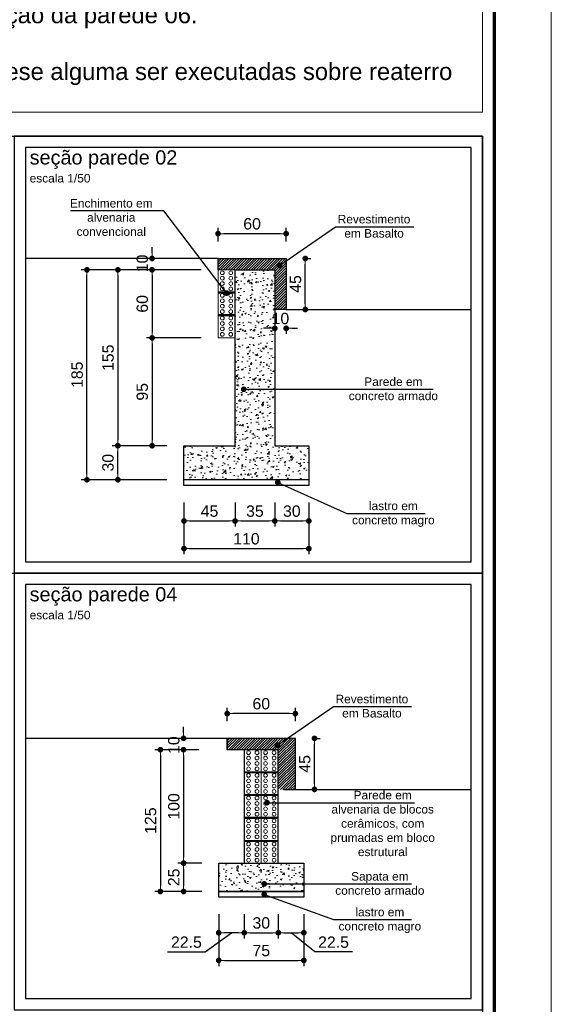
# Model space of a CAD drawing. Header units: millimetres. Extents: x 83 to 471, y -739 to 93.
# Tile 182 of 185: x 204 to 213, y 49 to 67. Entities that reach past the tile are written whole.
import ezdxf
from ezdxf.enums import TextEntityAlignment as Align

# ---------------------------------------------------------------- set-up
doc = ezdxf.new("R2010")
doc.units = ezdxf.units.MM
for name, color, linetype, lineweight in [('.', 7, 'Continuous', 5), ('__MAGNUS.Cota', 30, 'Continuous', 9), ('__MAGNUS.Margem', 7, 'Continuous', 70), ('__MAGNUS.Selo', 7, 'Continuous', 30), ('CORTE_COTAS_DAS_PLANTAS', 7, 'Continuous', 9), ('COTAS', 250, 'Continuous', 5), ('PECA_COMPLETA', 7, 'Continuous', 0)]:
    doc.layers.add(name, color=color, linetype=linetype, lineweight=lineweight)
doc.styles.add('Arial', font='arial.ttf')
doc.styles.add('Arial Narrow', font='ARIALN.TTF')
doc.dimstyles.new('Copy of UM_50.000000', dxfattribs={"dimtxt": 0.2, "dimasz": 0.1, "dimexe": 0.1, "dimexo": 0.3, "dimgap": 0.07, "dimtad": 1, "dimdec": 0, "dimlfac": 50, "dimzin": 0, "dimdsep": 46, "dimtxsty": 'Arial', "dimblk": 'DOT', "dimcen": 0.09, "dimdle": 0.1, "dimclrd": 30, "dimclre": 30, "dimclrt": 7, "dimadec": 1, "dimazin": 2, "dimtfac": 1, "dimtdec": 0, "dimtofl": 0, "dimtmove": 0, "dimatfit": 3, "dimldrblk": 'DOT', "dimfxl": 1, "dimtolj": 1, "dimarcsym": 0})

# ---------------------------------------------------------------- blocks, each defined once
blk = doc.blocks.new('*U1861')
at = {"layer": '__MAGNUS.Margem', "lineweight": 9}
blk.add_line((183.08, -12.28), (183.08, 828.72), dxfattribs=at)
at = {"layer": '__MAGNUS.Margem', "linetype": 'Continuous'}
blk.add_line((173.08, -2.28), (173.08, 818.72), dxfattribs=at)
at = {"layer": '__MAGNUS.Selo', "style": 'Arial Narrow', "width": 1}
for tag, height, p in [('PROPRIETÁRIO', 3.4, (17.21, 48.91)), ('EDIFICAÇÃORESIDENCIAL', 3.4, (17.21, 40.61)), ('ESTRUTURAL', 3.4, (17.8, 20.69)), ('ANTEPROJETO', 2.43, (111.69, 13.5)), ('ARQ01/01', 5.5, (139.44, 9.5)), ('INDICADA', 2.43, (111.53, 8))]:
    blk.add_attdef(tag, text='', height=height, dxfattribs=at).set_placement(p, align=Align.MIDDLE_LEFT)
at = {"layer": '__MAGNUS.Selo', "lineweight": 30, "flags": 104}
for tag, p in [('ENDEREÇODAOBRA', (17.21, 33.54)), ('ENDEREÇODAOBRA', (17.21, 27.87)), ('TÍTULO', (17.21, 10.8))]:
    blk.add_attdef(tag, text='', height=3.4, dxfattribs=at).set_placement(p, align=Align.MIDDLE_LEFT)
blk = doc.blocks.new('alv')
at = {"lineweight": 5}
for p, q in [((0, 0), (0, -0.15)), ((0.195, 0), (0.195, -0.15)), ((0.2, 0), (0.2, -0.15)), ((0.205, 0), (0.205, -0.15)), ((0.395, 0), (0.395, -0.15)), ((0.4, 0), (0.4, -0.15)), ((0.405, 0), (0.405, -0.15)), ((0.6, 0), (0.6, -0.15))]:
    blk.add_line(p, q, dxfattribs=at)
blk.add_lwpolyline([(0, 0), (0.6, 0), (0.6, -0.15), (0, -0.15)], close=True, dxfattribs=at)
for centre in [(0.0258, -0.0377), (0.0734, -0.0377), (0.121, -0.0377), (0.1686, -0.0377), (0.2258, -0.0377), (0.2734, -0.0377), (0.321, -0.0377), (0.3686, -0.0377), (0.4258, -0.0377), (0.4734, -0.0377), (0.521, -0.0377), (0.5686, -0.0377), (0.0258, -0.1123), (0.0734, -0.1123), (0.121, -0.1123), (0.1686, -0.1123), (0.2258, -0.1123), (0.2734, -0.1123), (0.321, -0.1123), (0.3686, -0.1123), (0.4258, -0.1123), (0.4734, -0.1123), (0.521, -0.1123), (0.5686, -0.1123)]:
    blk.add_circle(centre, 0.0164, dxfattribs=at)
blk = doc.blocks.new('_DOT')
at = {"layer": '__MAGNUS.Cota', "linetype": 'ByBlock'}
blk.add_line((-0.5, 0), (-1, 0), dxfattribs=at)
at = {"layer": '__MAGNUS.Cota', "linetype": 'ByBlock', "const_width": 0.5}
blk.add_lwpolyline([(-0.25, 0, 1), (0.25, 0, 1)], format="xyb", close=True, dxfattribs=at)
blk = doc.blocks.new('*D5104')
at = {"layer": 'COTAS', "color": 30, "lineweight": -2}
for p, q in [((11.85, -2.28), (11.85, -2.043)), ((13.05, -2.28), (13.05, -2.043)), ((12.95, -2.143), (11.95, -2.143))]:
    blk.add_line(p, q, dxfattribs=at)
at = {"layer": 'Defpoints', "color": 0}
for p in [(11.85, -2.143), (11.85, -2.58), (13.05, -2.58)]:
    blk.add_point(p, dxfattribs=at)
at = {"layer": 'COTAS', "color": 30, "linetype": 'ByBlock', "lineweight": -2, "xscale": 0.1, "yscale": 0.1, "zscale": 0.1, "rotation": 180}
blk.add_blockref('_DOT', (11.85, -2.143), dxfattribs=at)
at = {"layer": 'COTAS', "color": 30, "linetype": 'ByBlock', "lineweight": -2, "xscale": 0.1, "yscale": 0.1, "zscale": 0.1}
blk.add_blockref('_DOT', (13.05, -2.143), dxfattribs=at)
at = {"layer": 'COTAS', "color": 7, "insert": (12.45, -1.971), "char_height": 0.2, "attachment_point": 5, "style": 'Arial'}
blk.add_mtext('\\A1;60', dxfattribs=at)
blk = doc.blocks.new('*D5119')
at = {"layer": 'COTAS', "color": 30, "lineweight": -2}
for p, q in [((13.35, -2.58), (13.487, -2.58)), ((13.387, -3.38), (13.387, -2.68)), ((13.35, -3.48), (13.487, -3.48))]:
    blk.add_line(p, q, dxfattribs=at)
at = {"layer": 'Defpoints', "color": 0}
for p in [(13.05, -2.58), (13.387, -2.58), (13.05, -3.48)]:
    blk.add_point(p, dxfattribs=at)
at = {"layer": 'COTAS', "color": 30, "linetype": 'ByBlock', "lineweight": -2, "xscale": 0.1, "yscale": 0.1, "zscale": 0.1}
for p, rotation in [((13.387, -2.58), 90), ((13.387, -3.48), 270)]:
    blk.add_blockref('_DOT', p, dxfattribs=dict(at, rotation=rotation))
at = {"layer": 'COTAS', "color": 7, "insert": (13.216, -3.03), "char_height": 0.2, "attachment_point": 5, "rotation": 90, "style": 'Arial'}
blk.add_mtext('\\A1;45', dxfattribs=at)
blk = doc.blocks.new('*D5105')
at = {"layer": 'COTAS', "color": 30, "lineweight": -2}
for p, q in [((12.75, -3.811), (12.65, -3.811)), ((12.85, -3.78), (12.85, -3.911)), ((13.05, -3.78), (13.05, -3.911)), ((13.15, -3.811), (13.25, -3.811))]:
    blk.add_line(p, q, dxfattribs=at)
at = {"layer": 'Defpoints', "color": 0}
for p in [(12.85, -3.48), (13.05, -3.48), (13.05, -3.811)]:
    blk.add_point(p, dxfattribs=at)
at = {"layer": 'COTAS', "color": 30, "linetype": 'ByBlock', "lineweight": -2, "xscale": 0.1, "yscale": 0.1, "zscale": 0.1}
blk.add_blockref('_DOT', (12.85, -3.811), dxfattribs=at)
at = {"layer": 'COTAS', "color": 30, "linetype": 'ByBlock', "lineweight": -2, "xscale": 0.1, "yscale": 0.1, "zscale": 0.1, "rotation": 180}
blk.add_blockref('_DOT', (13.05, -3.811), dxfattribs=at)
at = {"layer": 'COTAS', "color": 7, "insert": (12.949, -3.639), "char_height": 0.2, "attachment_point": 5, "style": 'Arial'}
blk.add_mtext('\\A1;10', dxfattribs=at)
blk = doc.blocks.new('*D5120')
at = {"layer": 'COTAS', "color": 30, "lineweight": -2}
for p, q in [((11.55, -2.78), (10.588, -2.78)), ((10.688, -2.88), (10.688, -3.88)), ((11.55, -3.98), (10.588, -3.98))]:
    blk.add_line(p, q, dxfattribs=at)
at = {"layer": 'Defpoints', "color": 0}
for p in [(11.85, -2.78), (10.688, -3.98), (11.85, -3.98)]:
    blk.add_point(p, dxfattribs=at)
at = {"layer": 'COTAS', "color": 30, "linetype": 'ByBlock', "lineweight": -2, "xscale": 0.1, "yscale": 0.1, "zscale": 0.1}
for p, rotation in [((10.688, -2.78), 90), ((10.688, -3.98), 270)]:
    blk.add_blockref('_DOT', p, dxfattribs=dict(at, rotation=rotation))
at = {"layer": 'COTAS', "color": 7, "insert": (10.516, -3.38), "char_height": 0.2, "attachment_point": 5, "rotation": 90, "style": 'Arial'}
blk.add_mtext('\\A1;60', dxfattribs=at)
blk = doc.blocks.new('*D5110')
at = {"layer": 'COTAS', "color": 30, "lineweight": -2}
for p, q in [((11.55, -3.98), (10.588, -3.98)), ((10.688, -4.08), (10.688, -5.78)), ((10.95, -5.88), (10.588, -5.88))]:
    blk.add_line(p, q, dxfattribs=at)
at = {"layer": 'Defpoints', "color": 0}
for p in [(11.85, -3.98), (10.688, -5.88), (11.25, -5.88)]:
    blk.add_point(p, dxfattribs=at)
at = {"layer": 'COTAS', "color": 30, "linetype": 'ByBlock', "lineweight": -2, "xscale": 0.1, "yscale": 0.1, "zscale": 0.1}
for p, rotation in [((10.688, -3.98), 90), ((10.688, -5.88), 270)]:
    blk.add_blockref('_DOT', p, dxfattribs=dict(at, rotation=rotation))
at = {"layer": 'COTAS', "color": 7, "insert": (10.516, -4.93), "char_height": 0.2, "attachment_point": 5, "rotation": 90, "style": 'Arial'}
blk.add_mtext('\\A1;95', dxfattribs=at)
blk = doc.blocks.new('*D5109')
at = {"layer": 'COTAS', "color": 30, "lineweight": -2}
for p, q in [((10.688, -2.48), (10.688, -2.38)), ((11.55, -2.58), (10.588, -2.58)), ((11.55, -2.78), (10.588, -2.78)), ((10.688, -2.88), (10.688, -2.98))]:
    blk.add_line(p, q, dxfattribs=at)
at = {"layer": 'Defpoints', "color": 0}
for p in [(11.85, -2.58), (10.688, -2.78), (11.85, -2.78)]:
    blk.add_point(p, dxfattribs=at)
at = {"layer": 'COTAS', "color": 30, "linetype": 'ByBlock', "lineweight": -2, "xscale": 0.1, "yscale": 0.1, "zscale": 0.1}
for p, rotation in [((10.688, -2.58), 270), ((10.688, -2.78), 90)]:
    blk.add_blockref('_DOT', p, dxfattribs=dict(at, rotation=rotation))
at = {"layer": 'COTAS', "color": 7, "insert": (10.516, -2.667), "char_height": 0.2, "attachment_point": 5, "rotation": 90, "style": 'Arial'}
blk.add_mtext('\\A1;10', dxfattribs=at)
blk = doc.blocks.new('*D5108')
at = {"layer": 'COTAS', "color": 30, "lineweight": -2}
for p, q in [((11.55, -2.78), (9.985, -2.78)), ((10.085, -2.88), (10.085, -5.78)), ((10.95, -5.88), (9.985, -5.88))]:
    blk.add_line(p, q, dxfattribs=at)
at = {"layer": 'Defpoints', "color": 0}
for p in [(11.85, -2.78), (10.085, -5.88), (11.25, -5.88)]:
    blk.add_point(p, dxfattribs=at)
at = {"layer": 'COTAS', "color": 30, "linetype": 'ByBlock', "lineweight": -2, "xscale": 0.1, "yscale": 0.1, "zscale": 0.1}
for p, rotation in [((10.085, -2.78), 90), ((10.085, -5.88), 270)]:
    blk.add_blockref('_DOT', p, dxfattribs=dict(at, rotation=rotation))
at = {"layer": 'COTAS', "color": 7, "insert": (9.913, -4.33), "char_height": 0.2, "attachment_point": 5, "rotation": 90, "style": 'Arial'}
blk.add_mtext('\\A1;155', dxfattribs=at)
blk = doc.blocks.new('*D5107')
at = {"layer": 'COTAS', "color": 30, "lineweight": -2}
for p, q in [((10.95, -5.88), (9.985, -5.88)), ((10.085, -6.38), (10.085, -5.98)), ((10.95, -6.48), (9.985, -6.48))]:
    blk.add_line(p, q, dxfattribs=at)
at = {"layer": 'Defpoints', "color": 0}
for p in [(10.085, -5.88), (11.25, -5.88), (11.25, -6.48)]:
    blk.add_point(p, dxfattribs=at)
at = {"layer": 'COTAS', "color": 30, "linetype": 'ByBlock', "lineweight": -2, "xscale": 0.1, "yscale": 0.1, "zscale": 0.1}
for p, rotation in [((10.085, -5.88), 90), ((10.085, -6.48), 270)]:
    blk.add_blockref('_DOT', p, dxfattribs=dict(at, rotation=rotation))
at = {"layer": 'COTAS', "color": 7, "insert": (9.912, -6.18), "char_height": 0.2, "attachment_point": 5, "rotation": 90, "style": 'Arial'}
blk.add_mtext('\\A1;30', dxfattribs=at)
blk = doc.blocks.new('*D5102')
at = {"layer": 'COTAS', "color": 30, "lineweight": -2}
for p, q in [((11.55, -2.78), (9.441, -2.78)), ((9.541, -6.38), (9.541, -2.88)), ((10.95, -6.48), (9.441, -6.48))]:
    blk.add_line(p, q, dxfattribs=at)
at = {"layer": 'Defpoints', "color": 0}
for p in [(9.541, -2.78), (11.85, -2.78), (11.25, -6.48)]:
    blk.add_point(p, dxfattribs=at)
at = {"layer": 'COTAS', "color": 30, "linetype": 'ByBlock', "lineweight": -2, "xscale": 0.1, "yscale": 0.1, "zscale": 0.1}
for p, rotation in [((9.541, -2.78), 90), ((9.541, -6.48), 270)]:
    blk.add_blockref('_DOT', p, dxfattribs=dict(at, rotation=rotation))
at = {"layer": 'COTAS', "color": 7, "insert": (9.369, -4.63), "char_height": 0.2, "attachment_point": 5, "rotation": 90, "style": 'Arial'}
blk.add_mtext('\\A1;185', dxfattribs=at)
blk = doc.blocks.new('*D5113')
at = {"layer": 'COTAS', "color": 30, "lineweight": -2}
for p, q in [((11.25, -6.88), (11.25, -7.793)), ((13.45, -6.88), (13.45, -7.793)), ((11.35, -7.693), (13.35, -7.693))]:
    blk.add_line(p, q, dxfattribs=at)
at = {"layer": 'Defpoints', "color": 0}
for p in [(11.25, -6.58), (13.45, -6.58), (13.45, -7.693)]:
    blk.add_point(p, dxfattribs=at)
at = {"layer": 'COTAS', "color": 30, "linetype": 'ByBlock', "lineweight": -2, "xscale": 0.1, "yscale": 0.1, "zscale": 0.1, "rotation": 180}
blk.add_blockref('_DOT', (11.25, -7.693), dxfattribs=at)
at = {"layer": 'COTAS', "color": 30, "linetype": 'ByBlock', "lineweight": -2, "xscale": 0.1, "yscale": 0.1, "zscale": 0.1}
blk.add_blockref('_DOT', (13.45, -7.693), dxfattribs=at)
at = {"layer": 'COTAS', "color": 7, "insert": (12.35, -7.521), "char_height": 0.2, "attachment_point": 5, "style": 'Arial'}
blk.add_mtext('\\A1;110', dxfattribs=at)
blk = doc.blocks.new('*D5114')
at = {"layer": 'COTAS', "color": 30, "lineweight": -2}
for p, q in [((11.25, -6.88), (11.25, -7.306)), ((12.15, -6.88), (12.15, -7.306)), ((11.35, -7.206), (12.05, -7.206))]:
    blk.add_line(p, q, dxfattribs=at)
at = {"layer": 'Defpoints', "color": 0}
for p in [(11.25, -6.58), (12.15, -6.58), (12.15, -7.206)]:
    blk.add_point(p, dxfattribs=at)
at = {"layer": 'COTAS', "color": 30, "linetype": 'ByBlock', "lineweight": -2, "xscale": 0.1, "yscale": 0.1, "zscale": 0.1, "rotation": 180}
blk.add_blockref('_DOT', (11.25, -7.206), dxfattribs=at)
at = {"layer": 'COTAS', "color": 30, "linetype": 'ByBlock', "lineweight": -2, "xscale": 0.1, "yscale": 0.1, "zscale": 0.1}
blk.add_blockref('_DOT', (12.15, -7.206), dxfattribs=at)
at = {"layer": 'COTAS', "color": 7, "insert": (11.7, -7.034), "char_height": 0.2, "attachment_point": 5, "style": 'Arial'}
blk.add_mtext('\\A1;45', dxfattribs=at)
blk = doc.blocks.new('*D5103')
at = {"layer": 'COTAS', "color": 30, "lineweight": -2}
for p, q in [((12.15, -6.88), (12.15, -7.306)), ((12.85, -6.88), (12.85, -7.306)), ((12.25, -7.206), (12.75, -7.206))]:
    blk.add_line(p, q, dxfattribs=at)
at = {"layer": 'Defpoints', "color": 0}
for p in [(12.15, -6.58), (12.85, -6.58), (12.85, -7.206)]:
    blk.add_point(p, dxfattribs=at)
at = {"layer": 'COTAS', "color": 30, "linetype": 'ByBlock', "lineweight": -2, "xscale": 0.1, "yscale": 0.1, "zscale": 0.1, "rotation": 180}
blk.add_blockref('_DOT', (12.15, -7.206), dxfattribs=at)
at = {"layer": 'COTAS', "color": 30, "linetype": 'ByBlock', "lineweight": -2, "xscale": 0.1, "yscale": 0.1, "zscale": 0.1}
blk.add_blockref('_DOT', (12.85, -7.206), dxfattribs=at)
at = {"layer": 'COTAS', "color": 7, "insert": (12.5, -7.034), "char_height": 0.2, "attachment_point": 5, "style": 'Arial'}
blk.add_mtext('\\A1;35', dxfattribs=at)
blk = doc.blocks.new('*D5118')
at = {"layer": 'COTAS', "color": 30, "lineweight": -2}
for p, q in [((12.85, -6.88), (12.85, -7.306)), ((13.45, -6.88), (13.45, -7.306)), ((12.95, -7.206), (13.35, -7.206))]:
    blk.add_line(p, q, dxfattribs=at)
at = {"layer": 'Defpoints', "color": 0}
for p in [(12.85, -6.58), (13.45, -6.58), (13.45, -7.206)]:
    blk.add_point(p, dxfattribs=at)
at = {"layer": 'COTAS', "color": 30, "linetype": 'ByBlock', "lineweight": -2, "xscale": 0.1, "yscale": 0.1, "zscale": 0.1, "rotation": 180}
blk.add_blockref('_DOT', (12.85, -7.206), dxfattribs=at)
at = {"layer": 'COTAS', "color": 30, "linetype": 'ByBlock', "lineweight": -2, "xscale": 0.1, "yscale": 0.1, "zscale": 0.1}
blk.add_blockref('_DOT', (13.45, -7.206), dxfattribs=at)
at = {"layer": 'COTAS', "color": 7, "insert": (13.15, -7.034), "char_height": 0.2, "attachment_point": 5, "style": 'Arial'}
blk.add_mtext('\\A1;30', dxfattribs=at)
blk = doc.blocks.new('*D5133')
at = {"layer": 'COTAS', "color": 30, "lineweight": -2}
for p, q in [((12.012, -10.737), (12.012, -10.501)), ((13.212, -10.737), (13.212, -10.501)), ((13.112, -10.601), (12.112, -10.601))]:
    blk.add_line(p, q, dxfattribs=at)
at = {"layer": 'Defpoints', "color": 0}
for p in [(12.012, -10.601), (12.012, -11.037), (13.212, -11.037)]:
    blk.add_point(p, dxfattribs=at)
at = {"layer": 'COTAS', "color": 30, "linetype": 'ByBlock', "lineweight": -2, "xscale": 0.1, "yscale": 0.1, "zscale": 0.1, "rotation": 180}
blk.add_blockref('_DOT', (12.012, -10.601), dxfattribs=at)
at = {"layer": 'COTAS', "color": 30, "linetype": 'ByBlock', "lineweight": -2, "xscale": 0.1, "yscale": 0.1, "zscale": 0.1}
blk.add_blockref('_DOT', (13.212, -10.601), dxfattribs=at)
at = {"layer": 'COTAS', "color": 7, "insert": (12.612, -10.428), "char_height": 0.2, "attachment_point": 5, "style": 'Arial'}
blk.add_mtext('\\A1;60', dxfattribs=at)
blk = doc.blocks.new('*D5134')
at = {"layer": 'COTAS', "color": 30, "lineweight": -2}
for p, q in [((11.862, -14.137), (11.862, -15.05)), ((13.362, -14.137), (13.362, -15.05)), ((11.962, -14.95), (13.262, -14.95))]:
    blk.add_line(p, q, dxfattribs=at)
at = {"layer": 'Defpoints', "color": 0}
for p in [(11.862, -13.837), (13.362, -13.837), (13.362, -14.95)]:
    blk.add_point(p, dxfattribs=at)
at = {"layer": 'COTAS', "color": 30, "linetype": 'ByBlock', "lineweight": -2, "xscale": 0.1, "yscale": 0.1, "zscale": 0.1, "rotation": 180}
blk.add_blockref('_DOT', (11.862, -14.95), dxfattribs=at)
at = {"layer": 'COTAS', "color": 30, "linetype": 'ByBlock', "lineweight": -2, "xscale": 0.1, "yscale": 0.1, "zscale": 0.1}
blk.add_blockref('_DOT', (13.362, -14.95), dxfattribs=at)
at = {"layer": 'COTAS', "color": 7, "insert": (12.612, -14.778), "char_height": 0.2, "attachment_point": 5, "style": 'Arial'}
blk.add_mtext('\\A1;75', dxfattribs=at)
blk = doc.blocks.new('*D5139')
at = {"layer": 'COTAS', "color": 30, "lineweight": -2}
for p, q in [((11.243, -10.937), (11.243, -10.837)), ((11.512, -11.037), (11.143, -11.037)), ((11.512, -11.237), (11.143, -11.237)), ((11.243, -11.337), (11.243, -11.437))]:
    blk.add_line(p, q, dxfattribs=at)
at = {"layer": 'Defpoints', "color": 0}
for p in [(11.812, -11.037), (11.243, -11.237), (11.812, -11.237)]:
    blk.add_point(p, dxfattribs=at)
at = {"layer": 'COTAS', "color": 30, "linetype": 'ByBlock', "lineweight": -2, "xscale": 0.1, "yscale": 0.1, "zscale": 0.1}
for p, rotation in [((11.243, -11.037), 270), ((11.243, -11.237), 90)]:
    blk.add_blockref('_DOT', p, dxfattribs=dict(at, rotation=rotation))
at = {"layer": 'COTAS', "color": 7, "insert": (11.071, -11.157), "char_height": 0.2, "attachment_point": 5, "rotation": 90, "style": 'Arial'}
blk.add_mtext('\\A1;10', dxfattribs=at)
blk = doc.blocks.new('*D5136')
at = {"layer": 'COTAS', "color": 30, "lineweight": -2}
for p, q in [((13.512, -11.037), (13.649, -11.037)), ((13.549, -11.837), (13.549, -11.137)), ((13.512, -11.937), (13.649, -11.937))]:
    blk.add_line(p, q, dxfattribs=at)
at = {"layer": 'Defpoints', "color": 0}
for p in [(13.212, -11.037), (13.549, -11.037), (13.212, -11.937)]:
    blk.add_point(p, dxfattribs=at)
at = {"layer": 'COTAS', "color": 30, "linetype": 'ByBlock', "lineweight": -2, "xscale": 0.1, "yscale": 0.1, "zscale": 0.1}
for p, rotation in [((13.549, -11.037), 90), ((13.549, -11.937), 270)]:
    blk.add_blockref('_DOT', p, dxfattribs=dict(at, rotation=rotation))
at = {"layer": 'COTAS', "color": 7, "insert": (13.378, -11.487), "char_height": 0.2, "attachment_point": 5, "rotation": 90, "style": 'Arial'}
blk.add_mtext('\\A1;45', dxfattribs=at)
blk = doc.blocks.new('*D5138')
at = {"layer": 'COTAS', "color": 30, "lineweight": -2}
for p, q in [((12.312, -14.137), (12.312, -14.563)), ((12.912, -14.137), (12.912, -14.563)), ((12.412, -14.463), (12.812, -14.463))]:
    blk.add_line(p, q, dxfattribs=at)
at = {"layer": 'Defpoints', "color": 0}
for p in [(12.312, -13.837), (12.912, -13.837), (12.912, -14.463)]:
    blk.add_point(p, dxfattribs=at)
at = {"layer": 'COTAS', "color": 30, "linetype": 'ByBlock', "lineweight": -2, "xscale": 0.1, "yscale": 0.1, "zscale": 0.1, "rotation": 180}
blk.add_blockref('_DOT', (12.312, -14.463), dxfattribs=at)
at = {"layer": 'COTAS', "color": 30, "linetype": 'ByBlock', "lineweight": -2, "xscale": 0.1, "yscale": 0.1, "zscale": 0.1}
blk.add_blockref('_DOT', (12.912, -14.463), dxfattribs=at)
at = {"layer": 'COTAS', "color": 7, "insert": (12.612, -14.291), "char_height": 0.2, "attachment_point": 5, "style": 'Arial'}
blk.add_mtext('\\A1;30', dxfattribs=at)
blk = doc.blocks.new('*D5135')
at = {"layer": 'COTAS', "color": 30, "lineweight": -2}
for p, q in [((11.512, -11.237), (11.143, -11.237)), ((11.243, -11.337), (11.243, -13.137)), ((11.562, -13.237), (11.143, -13.237))]:
    blk.add_line(p, q, dxfattribs=at)
at = {"layer": 'Defpoints', "color": 0}
for p in [(11.812, -11.237), (11.243, -13.237), (11.862, -13.237)]:
    blk.add_point(p, dxfattribs=at)
at = {"layer": 'COTAS', "color": 30, "linetype": 'ByBlock', "lineweight": -2, "xscale": 0.1, "yscale": 0.1, "zscale": 0.1}
for p, rotation in [((11.243, -11.237), 90), ((11.243, -13.237), 270)]:
    blk.add_blockref('_DOT', p, dxfattribs=dict(at, rotation=rotation))
at = {"layer": 'COTAS', "color": 7, "insert": (11.071, -12.237), "char_height": 0.2, "attachment_point": 5, "rotation": 90, "style": 'Arial'}
blk.add_mtext('\\A1;100', dxfattribs=at)
blk = doc.blocks.new('*D5140')
at = {"layer": 'COTAS', "color": 30, "lineweight": -2}
for p, q in [((11.562, -13.237), (11.143, -13.237)), ((11.243, -13.337), (11.243, -13.637)), ((11.562, -13.737), (11.143, -13.737))]:
    blk.add_line(p, q, dxfattribs=at)
at = {"layer": 'Defpoints', "color": 0}
for p in [(11.862, -13.237), (11.243, -13.737), (11.862, -13.737)]:
    blk.add_point(p, dxfattribs=at)
at = {"layer": 'COTAS', "color": 30, "linetype": 'ByBlock', "lineweight": -2, "xscale": 0.1, "yscale": 0.1, "zscale": 0.1}
for p, rotation in [((11.243, -13.237), 90), ((11.243, -13.737), 270)]:
    blk.add_blockref('_DOT', p, dxfattribs=dict(at, rotation=rotation))
at = {"layer": 'COTAS', "color": 7, "insert": (11.071, -13.487), "char_height": 0.2, "attachment_point": 5, "rotation": 90, "style": 'Arial'}
blk.add_mtext('\\A1;25', dxfattribs=at)
blk = doc.blocks.new('*D5137')
at = {"layer": 'COTAS', "color": 30, "lineweight": -2}
for p, q in [((11.512, -11.237), (10.734, -11.237)), ((10.834, -11.337), (10.834, -13.637)), ((11.562, -13.737), (10.734, -13.737))]:
    blk.add_line(p, q, dxfattribs=at)
at = {"layer": 'Defpoints', "color": 0}
for p in [(11.812, -11.237), (10.834, -13.737), (11.862, -13.737)]:
    blk.add_point(p, dxfattribs=at)
at = {"layer": 'COTAS', "color": 30, "linetype": 'ByBlock', "lineweight": -2, "xscale": 0.1, "yscale": 0.1, "zscale": 0.1}
for p, rotation in [((10.834, -11.237), 90), ((10.834, -13.737), 270)]:
    blk.add_blockref('_DOT', p, dxfattribs=dict(at, rotation=rotation))
at = {"layer": 'COTAS', "color": 7, "insert": (10.662, -12.487), "char_height": 0.2, "attachment_point": 5, "rotation": 90, "style": 'Arial'}
blk.add_mtext('\\A1;125', dxfattribs=at)
blk = doc.blocks.new('*D5141')
at = {"layer": 'COTAS', "color": 30, "lineweight": -2}
for p, q in [((11.862, -14.137), (11.862, -14.563)), ((12.312, -14.137), (12.312, -14.563)), ((11.625, -14.802), (12.087, -14.463)), ((12.212, -14.463), (11.962, -14.463)), ((10.961, -14.802), (11.625, -14.802))]:
    blk.add_line(p, q, dxfattribs=at)
at = {"layer": 'Defpoints', "color": 0}
for p in [(11.862, -13.837), (12.312, -13.837), (11.862, -14.463)]:
    blk.add_point(p, dxfattribs=at)
at = {"layer": 'COTAS', "color": 30, "linetype": 'ByBlock', "lineweight": -2, "xscale": 0.1, "yscale": 0.1, "zscale": 0.1, "rotation": 180}
blk.add_blockref('_DOT', (11.862, -14.463), dxfattribs=at)
at = {"layer": 'COTAS', "color": 30, "linetype": 'ByBlock', "lineweight": -2, "xscale": 0.1, "yscale": 0.1, "zscale": 0.1}
blk.add_blockref('_DOT', (12.312, -14.463), dxfattribs=at)
at = {"layer": 'COTAS', "color": 7, "insert": (11.293, -14.63), "char_height": 0.2, "attachment_point": 5, "style": 'Arial'}
blk.add_mtext('\\A1;\\A1;22.5', dxfattribs=at)
blk = doc.blocks.new('*D5142')
at = {"layer": 'COTAS', "color": 30, "lineweight": -2}
for p, q in [((12.912, -14.137), (12.912, -14.563)), ((13.362, -14.137), (13.362, -14.563)), ((13.012, -14.463), (13.262, -14.463)), ((13.553, -14.802), (13.137, -14.463)), ((14.217, -14.802), (13.553, -14.802))]:
    blk.add_line(p, q, dxfattribs=at)
at = {"layer": 'Defpoints', "color": 0}
for p in [(12.912, -13.837), (13.362, -13.837), (13.362, -14.463)]:
    blk.add_point(p, dxfattribs=at)
at = {"layer": 'COTAS', "color": 30, "linetype": 'ByBlock', "lineweight": -2, "xscale": 0.1, "yscale": 0.1, "zscale": 0.1, "rotation": 180}
blk.add_blockref('_DOT', (12.912, -14.463), dxfattribs=at)
at = {"layer": 'COTAS', "color": 30, "linetype": 'ByBlock', "lineweight": -2, "xscale": 0.1, "yscale": 0.1, "zscale": 0.1}
blk.add_blockref('_DOT', (13.362, -14.463), dxfattribs=at)
at = {"layer": 'COTAS', "color": 7, "insert": (13.885, -14.63), "char_height": 0.2, "attachment_point": 5, "style": 'Arial'}
blk.add_mtext('\\A1;\\A1;22.5', dxfattribs=at)
blk = doc.blocks.new('seções')
at = {"layer": '.', "lineweight": 0}
h = blk.add_hatch(dxfattribs=at)
h.set_pattern_fill('ANSI31', color=256, scale=0.01)
h.set_pattern_definition([(45, (-195.2149, -65.549346), (-0.0224506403, 0.0224506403), [])])
h.paths.add_polyline_path([(13.05, -2.58), (11.85, -2.58), (11.85, -2.78), (12.85, -2.78), (12.85, -3.48), (13.05, -3.48), (13.05, -2.58)], is_closed=False)
h = blk.add_hatch(dxfattribs=at)
h.set_pattern_fill('AR-CONC', color=256, scale=0.0015)
h.set_pattern_definition([(50, (-195.2149, -65.54935), (0.273277, -0.02390863), [0.028575, -0.314325]), (355, (-195.2149, -65.54935), (-0.05286513, 0.28658527), [0.02286, -0.25146088]), (100.45144, (-195.19213, -65.55134), (0.22041187, 0.26267663), [0.024285, -0.26713537]), (46.1842, (-195.2149, -65.47315), (0.40661856, -0.0630635), [0.0428625, -0.4714875]), (96.63556, (-195.181, -65.4784), (0.3561062, 0.3711392), [0.0364275, -0.4007034]), (351.18415, (-195.2149, -65.47315), (0.3561062, 0.3711392), [0.03428995, -0.3771896]), (21, (-195.1768, -65.4922), (0.22742159, -0.1533978), [0.028575, -0.314325]), (326, (-195.1768, -65.4922), (0.09270304, 0.27628195), [0.02286, -0.25146]), (71.45144, (-195.15785, -65.50498), (0.32012463, 0.12288415), [0.024285, -0.2671349]), (37.5, (-195.2149, -65.54935), (0.004632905, 0.12683256), [0, -0.248412, 0, -0.25527, 0, -0.2524125]), (7.5, (-195.2149, -65.54935), (0.10022949, 0.15027086), [0, -0.145542, 0, -0.242697, 0, -0.0962025]), (327.5, (-195.29986, -65.54935), (0.203385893, -0.008593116), [0, -0.09525, 0, -0.29718, 0, -0.394335]), (317.5, (-195.33796, -65.54935), (0.22219377, 0.03813974), [0, -0.123825, 0, -0.197358, 0, -0.280035])])
h.paths.add_polyline_path([(13.45, -6.48), (13.45, -5.88), (12.85, -5.88), (12.85, -2.78), (12.15, -2.78), (12.15, -5.88), (11.25, -5.88), (11.25, -6.48), (13.45, -6.48)], is_closed=False)
h.paths.add_polyline_path([(12.765, -3.437), (13.132, -3.437), (13.132, -3.841), (12.765, -3.841)], flags=9)
h = blk.add_hatch(dxfattribs=at)
h.set_pattern_fill('ANSI31', color=256, scale=0.01)
h.set_pattern_definition([(45, (-186.759393, -66.094604), (-0.0224506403, 0.0224506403), [])])
h.paths.add_polyline_path([(12.912, -11.237), (12.912, -11.937), (13.212, -11.937), (13.212, -11.037), (12.012, -11.037), (12.012, -11.237), (12.312, -11.237), (12.912, -11.237)], is_closed=False)
h = blk.add_hatch(dxfattribs=at)
h.set_pattern_fill('AR-CONC', color=256, scale=0.0015)
h.set_pattern_definition([(50, (-186.9594, -66.0946), (0.273277, -0.02390863), [0.028575, -0.314325]), (355, (-186.9594, -66.0946), (-0.05286513, 0.28658527), [0.02286, -0.25146088]), (100.45144, (-186.93662, -66.0966), (0.22041187, 0.26267663), [0.024285, -0.26713537]), (46.1842, (-186.9594, -66.0184), (0.40661856, -0.0630635), [0.0428625, -0.4714875]), (96.63556, (-186.9255, -66.02366), (0.3561062, 0.3711392), [0.0364275, -0.4007034]), (351.18415, (-186.9594, -66.0184), (0.3561062, 0.3711392), [0.03428995, -0.3771896]), (21, (-186.9213, -66.03745), (0.22742159, -0.1533978), [0.028575, -0.314325]), (326, (-186.9213, -66.03745), (0.09270304, 0.27628195), [0.02286, -0.25146]), (71.45144, (-186.90234, -66.05024), (0.32012463, 0.12288415), [0.024285, -0.2671349]), (37.5, (-186.95939, -66.0946), (0.004632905, 0.12683256), [0, -0.248412, 0, -0.25527, 0, -0.2524125]), (7.5, (-186.9594, -66.0946), (0.10022949, 0.15027086), [0, -0.145542, 0, -0.242697, 0, -0.0962025]), (327.5, (-187.04436, -66.0946), (0.203385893, -0.008593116), [0, -0.09525, 0, -0.29718, 0, -0.394335]), (317.5, (-187.08246, -66.0946), (0.22219377, 0.03813974), [0, -0.123825, 0, -0.197358, 0, -0.280035])])
h.paths.add_polyline_path([(11.862, -13.737), (13.362, -13.737), (13.362, -13.237), (11.862, -13.237), (11.862, -13.654)], is_closed=False)
for p, q in [((11.85, -2.58), (8.456, -2.58)), ((11.85, -2.58), (13.05, -2.58)), ((11.85, -2.78), (11.85, -2.58)), ((13.05, -2.58), (13.05, -3.48)), ((13.05, -3.48), (12.85, -3.48)), ((13.05, -3.48), (16.311, -3.48)), ((11.25, -6.58), (11.25, -6.48)), ((13.45, -6.58), (11.25, -6.58)), ((13.45, -6.48), (13.45, -6.58)), ((0, -8.126), (16.511, -8.126)), ((12.012, -11.037), (8.456, -11.037)), ((12.012, -11.237), (12.012, -11.037)), ((12.312, -11.237), (12.012, -11.237)), ((13.012, -11.937), (16.311, -11.937)), ((11.862, -13.237), (13.362, -13.237)), ((11.862, -13.737), (11.862, -13.237)), ((12.312, -13.237), (12.912, -13.237)), ((12.412, -13.237), (12.812, -13.237)), ((13.362, -13.237), (13.362, -13.737)), ((13.362, -13.737), (11.862, -13.737))]:
    blk.add_line(p, q)
at = {"lineweight": 5}
for p, q in [((12.612, -11.237), (12.312, -11.237)), ((12.912, -11.237), (12.612, -11.237)), ((12.612, -11.627), (12.312, -11.627)), ((12.612, -11.637), (12.312, -11.637)), ((12.612, -11.647), (12.312, -11.647)), ((12.912, -11.627), (12.612, -11.627)), ((12.912, -11.637), (12.612, -11.637)), ((12.912, -11.647), (12.612, -11.647)), ((12.612, -12.027), (12.312, -12.027)), ((12.612, -12.037), (12.312, -12.037)), ((12.612, -12.047), (12.312, -12.047)), ((12.912, -12.027), (12.612, -12.027)), ((12.912, -12.037), (12.612, -12.037)), ((12.912, -12.047), (12.612, -12.047)), ((12.612, -12.427), (12.312, -12.427)), ((12.612, -12.437), (12.312, -12.437)), ((12.612, -12.437), (12.312, -12.437)), ((12.612, -12.437), (12.312, -12.437)), ((12.612, -12.447), (12.312, -12.447)), ((12.912, -12.427), (12.612, -12.427)), ((12.912, -12.437), (12.612, -12.437)), ((12.912, -12.437), (12.612, -12.437)), ((12.912, -12.437), (12.612, -12.437)), ((12.912, -12.447), (12.612, -12.447)), ((12.612, -12.837), (12.312, -12.837)), ((12.612, -12.837), (12.312, -12.837)), ((12.612, -12.837), (12.312, -12.837)), ((12.912, -12.837), (12.612, -12.837)), ((12.912, -12.837), (12.612, -12.837)), ((12.912, -12.837), (12.612, -12.837)), ((12.612, -12.847), (12.312, -12.847)), ((12.612, -12.847), (12.312, -12.847)), ((12.612, -12.847), (12.312, -12.847)), ((12.612, -12.857), (12.312, -12.857)), ((12.912, -12.847), (12.612, -12.847)), ((12.912, -12.847), (12.612, -12.847)), ((12.912, -12.847), (12.612, -12.847)), ((12.912, -12.857), (12.612, -12.857))]:
    blk.add_line(p, q, dxfattribs=at)
for points in [[(0, -0.427), (16.511, -0.427), (16.511, -23.523), (0, -23.523)], [(8.256, -8.126), (16.511, -8.126), (16.511, -0.427), (8.256, -0.427)], [(8.456, -7.926), (16.311, -7.926), (16.311, -0.627), (8.456, -0.627)], [(11.25, -6.48), (11.25, -5.88), (12.15, -5.88), (12.15, -2.78), (12.85, -2.78), (12.85, -5.88), (13.45, -5.88), (13.45, -6.48), (13.05, -6.48), (11.85, -6.48)], [(8.256, -15.824), (16.511, -15.824), (16.511, -8.126), (8.256, -8.126)], [(8.456, -15.624), (16.311, -15.624), (16.311, -8.326), (8.456, -8.326)], [(11.862, -13.737), (13.362, -13.737), (13.362, -13.837), (11.862, -13.837)]]:
    blk.add_lwpolyline(points, close=True)
for points in [[(13.212, -11.937), (13.212, -11.037), (12.012, -11.037), (12.012, -11.237)], [(12.912, -13.237), (12.912, -11.237), (12.312, -11.237), (12.312, -13.237)]]:
    blk.add_lwpolyline(points)
for points in [[(12.612, -11.237), (12.612, -13.237), (12.312, -13.237), (12.312, -11.237)], [(12.912, -11.237), (12.912, -12.437), (12.612, -12.437), (12.612, -11.237)]]:
    blk.add_lwpolyline(points, close=True, dxfattribs=at)
for centre in [(12.388, -11.289), (12.537, -11.289), (12.688, -11.289), (12.837, -11.289), (12.388, -11.384), (12.388, -11.479), (12.537, -11.384), (12.537, -11.479), (12.688, -11.384), (12.688, -11.479), (12.837, -11.384), (12.837, -11.479), (12.388, -11.574), (12.537, -11.574), (12.688, -11.574), (12.837, -11.574), (12.388, -11.689), (12.388, -11.784), (12.537, -11.689), (12.537, -11.784), (12.688, -11.689), (12.688, -11.784), (12.837, -11.689), (12.837, -11.784), (12.388, -11.879), (12.388, -11.974), (12.537, -11.879), (12.537, -11.974), (12.688, -11.879), (12.688, -11.974), (12.837, -11.879), (12.837, -11.974), (12.388, -12.089), (12.537, -12.089), (12.688, -12.089), (12.837, -12.089), (12.388, -12.184), (12.388, -12.279), (12.537, -12.184), (12.537, -12.279), (12.688, -12.184), (12.688, -12.279), (12.837, -12.184), (12.837, -12.279), (12.388, -12.374), (12.388, -12.489), (12.537, -12.374), (12.537, -12.489), (12.688, -12.374), (12.688, -12.489), (12.837, -12.374), (12.837, -12.489), (12.388, -12.584), (12.388, -12.679), (12.537, -12.584), (12.537, -12.679), (12.688, -12.584), (12.688, -12.679), (12.837, -12.584), (12.837, -12.679), (12.388, -12.774), (12.537, -12.774), (12.688, -12.774), (12.837, -12.774), (12.388, -12.899), (12.388, -12.994), (12.537, -12.899), (12.537, -12.994), (12.688, -12.899), (12.688, -12.994), (12.837, -12.899), (12.837, -12.994), (12.388, -13.089), (12.388, -13.184), (12.537, -13.089), (12.537, -13.184), (12.688, -13.089), (12.688, -13.184), (12.837, -13.089), (12.837, -13.184)]:
    blk.add_circle(centre, 0.0328, dxfattribs=at)
at = {"layer": 'COTAS', "xscale": 2, "yscale": 2, "zscale": 2, "rotation": 270}
blk.add_blockref('alv', (12.15, -2.78), dxfattribs=at)
at = {"color": 7, "char_height": 0.25, "attachment_point": 1, "style": 'Arial'}
for s, insert in [('seção parede 02\\P{\\H0.6x;escala 1/50}', (8.531, -0.674)), ('seção parede 04\\P{\\H0.6x;escala 1/50}', (8.531, -8.373))]:
    blk.add_mtext_dynamic_manual_height_columns(s, width=2.84741, gutter_width=10.682, heights=[0], dxfattribs=dict(at, insert=insert))
at = {"layer": 'CORTE_COTAS_DAS_PLANTAS', "char_height": 0.15, "attachment_point": 2, "style": 'Arial'}
for s, insert, width in [('Enchimento em alvenaria convencional', (9.969, -1.532), 1.91575), ('Revestimento em Basalto', (14.599, -1.812), 1.32882), ('Parede em concreto armado ', (14.939, -4.677), 1.7271), ('lastro em concreto magro', (14.939, -6.865), 1.55062), ('Revestimento em Basalto', (14.561, -10.269), 1.32882), ('Parede em alvenaria de blocos cerâmicos, com prumadas em bloco estrutural', (14.751, -11.962), 1.91575), ('Sapata em concreto armado ', (14.701, -13.394), 1.7271), ('lastro em concreto magro', (14.701, -14.023), 1.55062)]:
    blk.add_mtext(s, dxfattribs=dict(at, insert=insert, width=width))
at = {"layer": 'COTAS'}
for base, p1, p2, picture, middle in [((11.85, -2.143), (13.05, -2.58), (11.85, -2.58), '*D5104', (12.45, -1.971)), ((13.45, -7.693), (11.25, -6.58), (13.45, -6.58), '*D5113', (12.35, -7.521)), ((12.15, -7.206), (11.25, -6.58), (12.15, -6.58), '*D5114', (11.7, -7.034)), ((12.012, -10.601), (13.212, -11.037), (12.012, -11.037), '*D5133', (12.612, -10.428)), ((13.362, -14.95), (11.862, -13.837), (13.362, -13.837), '*D5134', (12.612, -14.778))]:
    dim = blk.add_linear_dim(base=base, p1=p1, p2=p2, dimstyle='Copy of UM_50.000000', dxfattribs=at)
    dim.commit()
    dim.dimension.update_dxf_attribs({"geometry": picture, "text_midpoint": middle})
for base, p1, p2, picture, middle in [((10.688, -2.78), (11.85, -2.58), (11.85, -2.78), '*D5109', (10.688, -2.667)), ((11.243, -11.237), (11.812, -11.037), (11.812, -11.237), '*D5139', (11.243, -11.157))]:
    dim = blk.add_linear_dim(base=base, p1=p1, p2=p2, angle=90, dimstyle='Copy of UM_50.000000', dxfattribs=at)
    dim.commit()
    dim.dimension.update_dxf_attribs({"geometry": picture, "text_midpoint": middle, "dimtype": 160})
for base, p1, p2, picture, middle in [((13.387, -2.58), (13.05, -3.48), (13.05, -2.58), '*D5119', (13.216, -3.03)), ((9.541, -2.78), (11.25, -6.48), (11.85, -2.78), '*D5102', (9.369, -4.63)), ((10.085, -5.88), (11.85, -2.78), (11.25, -5.88), '*D5108', (9.913, -4.33)), ((10.688, -3.98), (11.85, -2.78), (11.85, -3.98), '*D5120', (10.516, -3.38)), ((10.688, -5.88), (11.85, -3.98), (11.25, -5.88), '*D5110', (10.516, -4.93)), ((10.085, -5.88), (11.25, -6.48), (11.25, -5.88), '*D5107', (9.912, -6.18)), ((13.549, -11.037), (13.212, -11.937), (13.212, -11.037), '*D5136', (13.378, -11.487)), ((10.834, -13.737), (11.812, -11.237), (11.862, -13.737), '*D5137', (10.662, -12.487)), ((11.243, -13.237), (11.812, -11.237), (11.862, -13.237), '*D5135', (11.071, -12.237)), ((11.243, -13.737), (11.862, -13.237), (11.862, -13.737), '*D5140', (11.071, -13.487))]:
    dim = blk.add_linear_dim(base=base, p1=p1, p2=p2, angle=90, dimstyle='Copy of UM_50.000000', dxfattribs=at)
    dim.commit()
    dim.dimension.update_dxf_attribs({"geometry": picture, "text_midpoint": middle})
dim = blk.add_linear_dim(base=(13.05, -3.811), p1=(12.85, -3.48), p2=(13.05, -3.48), dimstyle='Copy of UM_50.000000', dxfattribs=at)
dim.commit()
dim.dimension.update_dxf_attribs({"geometry": '*D5105', "text_midpoint": (12.949, -3.811), "dimtype": 160})
for base, p1, p2, picture, middle in [((12.85, -7.206), (12.15, -6.58), (12.85, -6.58), '*D5103', (12.5, -7.206)), ((12.912, -14.463), (12.312, -13.837), (12.912, -13.837), '*D5138', (12.612, -14.463))]:
    dim = blk.add_linear_dim(base=base, p1=p1, p2=p2, dimstyle='Copy of UM_50.000000', override={"dimtmove": 1}, dxfattribs=at)
    dim.commit()
    dim.dimension.update_dxf_attribs({"geometry": picture, "text_midpoint": middle, "dimtype": 160})
dim = blk.add_linear_dim(base=(13.45, -7.206), p1=(12.85, -6.58), p2=(13.45, -6.58), dimstyle='Copy of UM_50.000000', override={"dimtmove": 1}, dxfattribs=at)
dim.commit()
dim.dimension.update_dxf_attribs({"geometry": '*D5118', "text_midpoint": (13.15, -7.034)})
for base, p1, p2, picture, middle in [((11.862, -14.463), (12.312, -13.837), (11.862, -13.837), '*D5141', (11.555, -14.802)), ((13.362, -14.463), (12.912, -13.837), (13.362, -13.837), '*D5142', (13.623, -14.802))]:
    dim = blk.add_linear_dim(base=base, p1=p1, p2=p2, text='\\A1;22.5', dimstyle='Copy of UM_50.000000', override={"dimtxsty": 'Arial', "dimtmove": 1}, dxfattribs=at)
    dim.commit()
    dim.dimension.update_dxf_attribs({"geometry": picture, "text_midpoint": middle, "dimtype": 160})
for points in [[(12, -3.19), (10.895, -1.74), (9.248, -1.74)], [(12.934, -2.702), (13.922, -2.02), (15.298, -2.02)], [(12.302, -4.886), (13.522, -4.886), (15.643, -4.886)], [(12.902, -6.526), (14.122, -7.074), (15.498, -7.074)], [(12.897, -11.159), (13.884, -10.477), (15.261, -10.477)], [(12.714, -12.171), (13.934, -12.171), (15.311, -12.171)], [(12.664, -13.602), (13.884, -13.602), (15.261, -13.602)], [(12.664, -13.787), (13.884, -14.231), (15.261, -14.231)]]:
    blk.add_leader(points, dimstyle='Copy of UM_50.000000', override={"dimgap": 0.07, "dimtad": 0}, dxfattribs=at)

msp = doc.modelspace()

# ---------------------------------------------------------------- linework, layer by layer
at = {"layer": 'PECA_COMPLETA'}
msp.add_lwpolyline([(195.2149, 71.54047), (211.72592, 71.54047), (211.72592, 65.20661), (195.2149, 65.20661)], close=True, dxfattribs=at)

# ---------------------------------------------------------------- block references
msp.add_blockref('seções', (195.2149, 65.20661))
at = {"layer": '__MAGNUS.Selo', "color": 7, "true_color": 0xffffff, "xscale": 0.0999999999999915, "yscale": 0.0999999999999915, "zscale": 0.0999999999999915}
msp.add_blockref('*U1861', (194.62889, 9.73921), dxfattribs=at)

# ---------------------------------------------------------------- texts
at = {"color": 7, "insert": (203.47041, 70.07258), "char_height": 0.3, "attachment_point": 2, "style": 'Arial'}
msp.add_mtext_dynamic_manual_height_columns('A execução das paredes 02,03,04,05 e 06 devem ocorrer da seguinte forma:\\P\\P1ª etapa - Execução da parede 02;\\P2ª etapa - Execução da parede 03;\\P3ª etapa - Execução da parede 04;\\P4ª etapa - Execução da parede 05;\\P5ª etapa - Execução da parede 06.\\P\\P{\\C256;As paredes 02 e 06 não podem em hipótese alguma ser executadas sobre reaterro}', width=17.8115203, gutter_width=10.6823, heights=[0], dxfattribs=at)

doc.saveas('drawing.dxf')
